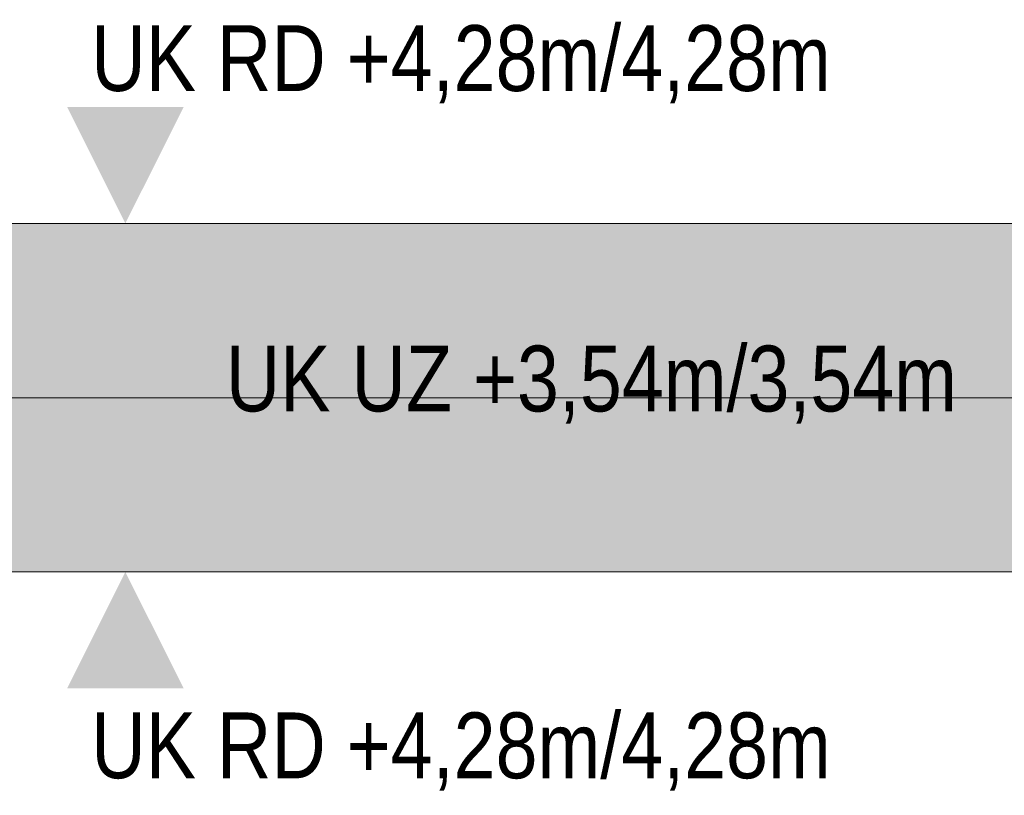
# Model space of a CAD drawing. Extents: x -720 to 300, y 62 to 1162.
# Tile 82 of 143: x -226 to -203, y 856 to 874. Entities that reach past the tile are written whole.
import ezdxf
from ezdxf.lldxf.tags import DXFTag

# ---------------------------------------------------------------- set-up
doc = ezdxf.new("R2010")
doc.units = 0
doc.layers.get('0').update_dxf_attribs({"lineweight": 13})
for name, color, linetype, lineweight, true_color in [('00_Beschriftung UZ', 3, 'Continuous', 35, 0x00ff00), ('30 -35 Decken- 1 Konstruktion-Träger- Stahlbeton', 7, 'Continuous', 13, 0x33aa00), ('iwb_Schraffur_Unterzug', 7, 'Continuous', 5, 0xffffcc)]:
    doc.layers.add(name, color=color, linetype=linetype, lineweight=lineweight, true_color=true_color)
doc.layers.add('70 -71 Achsen- 1 Gebäudeachsen', color=7, linetype='STRICHPUNKT2-A06G94018I', lineweight=18)
doc.styles.get("Standard").update_dxf_attribs({"font": 'ARIALN.TTF'})
tags = doc.linetypes.add('fein_strichliert-A06G94028I', pattern=[4, 1, -2, 1]).pattern_tags.tags
tags[8:9] = [DXFTag(74, 4), DXFTag(75, 0), DXFTag(340, '0'), DXFTag(46, 0.0), DXFTag(50, 0.0), DXFTag(44, 0.0), DXFTag(45, 0.0)]
tags[6:7] = [DXFTag(74, 4), DXFTag(75, 0), DXFTag(340, '0'), DXFTag(46, 0.0), DXFTag(50, 0.0), DXFTag(44, 0.0), DXFTag(45, 0.0)]
tags[4:5] = [DXFTag(74, 4), DXFTag(75, 0), DXFTag(340, '0'), DXFTag(46, 0.0), DXFTag(50, 0.0), DXFTag(44, 0.0), DXFTag(45, 0.0)]
tags = doc.linetypes.add('STRICHPUNKT2-A06G94018I', pattern=[12.7, 6.35, -3.175, 0, -3.175]).pattern_tags.tags
tags[10:11] = [DXFTag(74, 4), DXFTag(75, 0), DXFTag(340, '0'), DXFTag(46, 0.0), DXFTag(50, 0.0), DXFTag(44, 0.0), DXFTag(45, 0.0)]
tags[8:9] = [DXFTag(74, 4), DXFTag(75, 0), DXFTag(340, '0'), DXFTag(46, 0.0), DXFTag(50, 0.0), DXFTag(44, 0.0), DXFTag(45, 0.0)]
tags[6:7] = [DXFTag(74, 4), DXFTag(75, 0), DXFTag(340, '0'), DXFTag(46, 0.0), DXFTag(50, 0.0), DXFTag(44, 0.0), DXFTag(45, 0.0)]
tags[4:5] = [DXFTag(74, 4), DXFTag(75, 0), DXFTag(340, '0'), DXFTag(46, 0.0), DXFTag(50, 0.0), DXFTag(44, 0.0), DXFTag(45, 0.0)]

# ---------------------------------------------------------------- blocks, each defined once
blk = doc.blocks.new('Referenz-A06G94038I')
at = {"layer": '00_Beschriftung UZ', "color": 0, "linetype": 'Continuous', "lineweight": -2, "ltscale": 0.13}
for points in [[(-224.896, 872.083), (-223.564, 869.412), (-222.225, 872.081)], [(-224.896, 866.742), (-223.564, 869.412), (-222.225, 866.743)], [(-224.896, 864.083), (-223.564, 861.412), (-222.225, 864.081)], [(-224.896, 858.742), (-223.564, 861.412), (-222.225, 858.743)]]:
    blk.add_solid(points, dxfattribs=at)
at = {"layer": '30 -35 Decken- 1 Konstruktion-Träger- Stahlbeton', "color": 0, "linetype": 'fein_strichliert-A06G94028I', "lineweight": -2, "ltscale": 0.13}
for p, q in [((-298.357, 869.412), (-36.857, 869.412)), ((-298.357, 861.412), (-36.857, 861.412))]:
    blk.add_line(p, q, dxfattribs=at)
at = {"layer": '70 -71 Achsen- 1 Gebäudeachsen', "color": 0, "linetype": 'STRICHPUNKT2-A06G94018I', "lineweight": -2, "ltscale": 0.13}
blk.add_line((-682.362, 865.412), (76.456, 865.412), dxfattribs=at)
at = {"layer": '00_Beschriftung UZ', "color": 0, "linetype": 'ByBlock', "lineweight": -2, "ltscale": 0.13, "char_height": 1.51033, "attachment_point": 1}
for s, insert in [('{\\fArial Narrow;UK RD +4,28m/4,28m}', (-224.345, 873.962)), ('{\\fArial Narrow;UK UZ +3,54m/3,54m}', (-221.257, 866.607)), ('{\\fArial Narrow;UK RD +4,28m/4,28m}', (-224.345, 858.187))]:
    blk.add_mtext(s, dxfattribs=dict(at, insert=insert))
blk = doc.blocks.new('Referenz-A06G94058I')
at = {"layer": 'iwb_Schraffur_Unterzug', "linetype": 'Continuous', "ltscale": 0.13}
for points in [[(-682.362, 869.412), (4.144, 869.412), (-682.362, 867.154)], [(-682.362, 867.154), (4.144, 869.412), (4.144, 861.412)], [(-682.362, 867.154), (4.144, 861.412), (-682.362, 863.67)], [(-682.362, 863.67), (4.144, 861.412), (-682.362, 861.412)]]:
    blk.add_solid(points, dxfattribs=at)

msp = doc.modelspace()

# ---------------------------------------------------------------- block references
at = {"color": 8, "lineweight": 13, "ltscale": 0.13, "true_color": 0x808080}
msp.add_blockref('Referenz-A06G94038I', (0, 0), dxfattribs=at)
at = {"color": 8, "lineweight": 25, "ltscale": 0.25, "true_color": 0x808080}
msp.add_blockref('Referenz-A06G94058I', (0, 0), dxfattribs=at)

doc.saveas('drawing.dxf')
